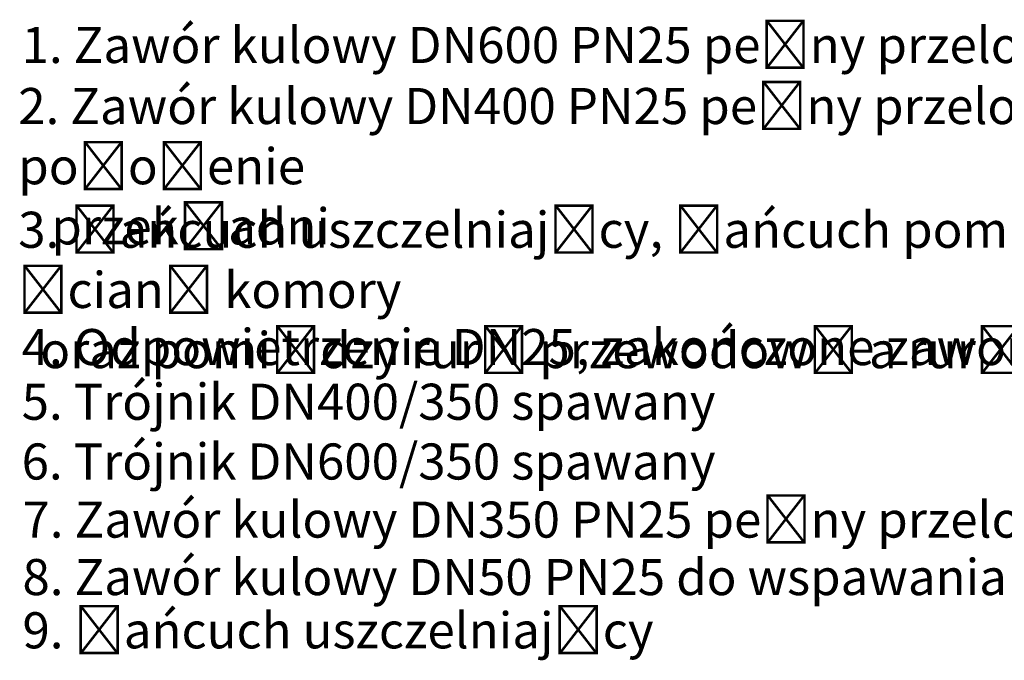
# Model space of a CAD drawing. Header units: metres. Extents: x 6538042 to 13082743, y 6022817 to 12049805.
# Tile 38 of 92: x 6539497 to 6539534, y 6024146 to 6024170. Entities that reach past the tile are written whole.
import ezdxf

# ---------------------------------------------------------------- set-up
doc = ezdxf.new("R2010")
doc.units = ezdxf.units.M
doc.header["$MEASUREMENT"] = 0
doc.layers.add('dg opis', color=7, linetype='CONTINUOUS')
doc.styles.add('STYL1', font='SIMPLEX.shx', dxfattribs={"width": 0.8})

msp = doc.modelspace()

# ---------------------------------------------------------------- texts
at = {"layer": 'dg opis', "color": 7, "linetype": 'Continuous', "lineweight": 30, "char_height": 1.3548833, "attachment_point": 1, "style": 'STYL1'}
for s, width, insert in [('\\A1;1. Zawór kulowy DN600 PN25 pełny przelot, do wspawania', 77.4971921, (6539497.00416, 6024170.00029)), ('\\A1;2. Zawór kulowy DN400 PN25 pełny przelot, do wspawania boczne położenie \\P   przekładni', 65.0303788, (6539496.87762, 6024167.70955)), ('\\A1;3. Łańcuch uszczelniający, łańcuch pomiędzy rurą osłonową z ścianą komory \\P  oraz pomiędzy rurą przewodową a rurą osłonową', 66.9263475, (6539496.87762, 6024163.06641)), ('\\A1;4. Odpowietrzenie DN25, zakończone zaworem kulowym do wspawania DN25 PN25 ', 77.4971921, (6539497.00416, 6024158.6654)), ('\\A1;5. Trójnik DN400/350 spawany', 77.4971921, (6539497.00416, 6024156.61371)), ('\\A1;6. Trójnik DN600/350 spawany', 77.4971921, (6539497.00416, 6024154.37051)), ('\\A1;7. Zawór kulowy DN350 PN25 pełny przelot, do wspawania', 77.4971921, (6539497.03561, 6024152.19099)), ('\\A1;8. Zawór kulowy DN50 PN25 do wspawania', 77.4971921, (6539497.03561, 6024150.03422)), ('\\A1;9. Łańcuch uszczelniający', 77.4971921, (6539497.03561, 6024148.03532))]:
    msp.add_mtext_dynamic_manual_height_columns(s, width=width, gutter_width=12.5, heights=[0], dxfattribs=dict(at, insert=insert))

doc.saveas('drawing.dxf')
